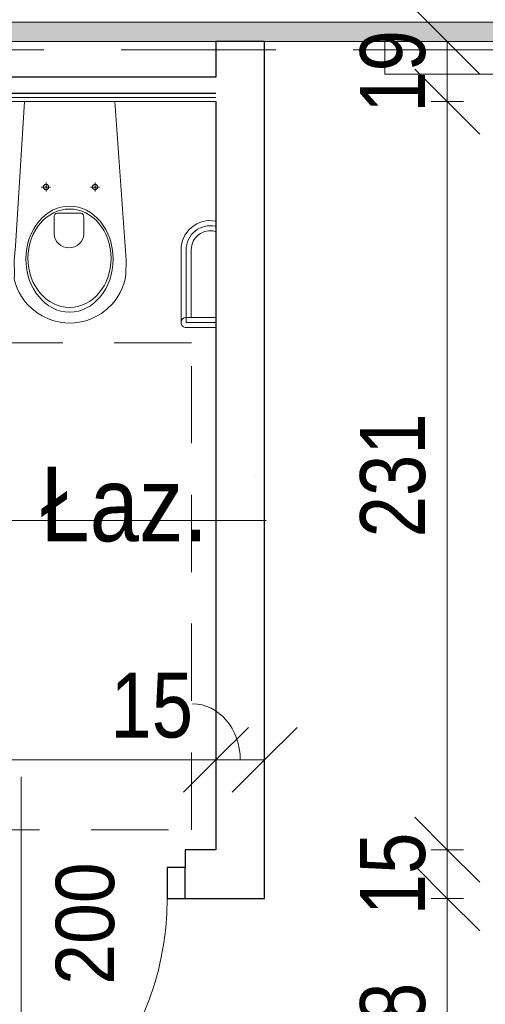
# Model space of a CAD drawing. Header units: centimetres. Extents: x -1631 to 21770, y -8842 to 3590.
# Tile 130 of 142: x 700 to 843, y 1542 to 1845. Entities that reach past the tile are written whole.
import ezdxf

# ---------------------------------------------------------------- set-up
doc = ezdxf.new("R2010")
doc.units = ezdxf.units.CM
doc.linetypes.add('Ponad', pattern=[39.688, 23.813, -15.875])
doc.linetypes.add('Ukryte', pattern=[71.438, 47.625, -23.813])
for name, color, linetype, lineweight in [('A-ANNO-DIMS', 211, 'Continuous', 13), ('A-ANNO-DIMS-100', 211, 'Continuous', 13), ('A-ANNO-NOTE', 131, 'Continuous', 9), ('A-AREA-IDEN', 2, 'Continuous', 13), ('A-DETL-GENF', 92, 'Continuous', 9), ('A-DETL-HDLN', 90, 'Ukryte', 9), ('A-DETL-MEDM', 33, 'Continuous', 13), ('A-DOOR', 31, 'Continuous', 13), ('A-FLOR-OVHD', 1, 'Ponad', 9), ('A-WALL', 113, 'Continuous', 13), ('A-WALL-FNSH', 113, 'Continuous', 13), ('A-WALL-PATT', 111, 'Continuous', 13), ('P-SANR-FIXT', 6, 'Continuous', 9), ('Q-SPCQ', 91, 'Continuous', 9)]:
    doc.layers.add(name, color=color, linetype=linetype, lineweight=lineweight)
doc.layers.add('E_oprawy', color=12, linetype='Continuous')
doc.styles.add('Arial', font='arial.ttf', dxfattribs={"width": 0.9, "height": 18})
doc.styles.add('Arial Narrow_5', font='ARIALN.TTF', dxfattribs={"height": 20})
doc.styles.add('Arial_11', font='arial.ttf', dxfattribs={"width": 0.85, "height": 23})
doc.dimstyles.new('Diagonal_1_100__0__wewnętrzne', dxfattribs={"dimscale": 30.48, "dimtxt": 20.468619, "dimasz": 0.656168, "dimexe": 0.164042, "dimexo": 0.0625, "dimgap": 0.032808, "dimtad": 1, "dimdec": 0, "dimdsep": 46, "dimtxsty": 'Arial Narrow_5', "dimblk1": 'OBLIQUE', "dimblk2": 'OBLIQUE', "dimsah": 1, "dimcen": 0.09, "dimazin": 0, "dimtfac": 1, "dimtdec": 4, "dimtix": 1, "dimtmove": 0, "dimatfit": 3, "dimfxl": 0, "dimtvp": 1, "dimtolj": 1, "dimtzin": 0, "dimarcsym": 0})
doc.dimstyles.new('Diagonal_1_100__0__wewnętrzne_1', dxfattribs={"dimscale": 30.48, "dimtxt": 20.468619, "dimasz": 0.656168, "dimexe": 0.164042, "dimexo": 0.0625, "dimgap": 0.032808, "dimtad": 1, "dimdec": 0, "dimdsep": 46, "dimtxsty": 'Arial Narrow_5', "dimblk1": 'OBLIQUE', "dimblk2": 'OBLIQUE', "dimsah": 1, "dimcen": 0.09, "dimazin": 0, "dimtfac": 1, "dimtdec": 4, "dimtix": 1, "dimtmove": 1, "dimatfit": 3, "dimfxl": 0, "dimtvp": 1, "dimtolj": 1, "dimtzin": 0, "dimarcsym": 0})

# ---------------------------------------------------------------- blocks, each defined once
blk = doc.blocks.new('DRZWI 1S - automatyczna etykieta - Drzwi 90 _łazienkowe_-2364279-6_piętro IV __13_80 m_ - stan projektowany')
at = {"layer": 'A-DETL-GENF'}
for p, q in [((-50.5, 7.5), (-50.5, -2)), ((-45, 7.5), (-50.5, 7.5)), ((-45, -2), (-45, 7.5)), ((50.5, 7.5), (45, 7.5)), ((45, 7.5), (45, -2)), ((50.5, -2), (50.5, 7.5)), ((-50.5, -2), (-45, -2)), ((45, -2), (50.5, -2))]:
    blk.add_line(p, q, dxfattribs=at)
at = {"layer": 'A-DETL-MEDM', "lineweight": 25}
for p, q in [((-45, 7.5), (-50.5, 7.5)), ((-50.5, 7.5), (-50.5, -2)), ((-45, -2), (-45, 7.5)), ((45, -2), (45, 7.5)), ((45, 7.5), (50.5, 7.5)), ((50.5, 7.5), (50.5, -2)), ((-50.5, -2), (-45, -2)), ((50.5, -2), (45, -2))]:
    blk.add_line(p, q, dxfattribs=at)
at = {"layer": 'A-DOOR'}
blk.add_line((45, 7.5), (45, 97.5), dxfattribs=at)
blk.add_arc((45, 7.5), 90, 90, 180, dxfattribs=at)
blk = doc.blocks.new('miska ustępowa dla N_35_5x54 wisząca koło narożna - Type 1-2357503-6_piętro IV __13_80 m_ - stan projektowany')
at = {"layer": 'P-SANR-FIXT'}
for p, q in [((44.09, 84.95), (44.09, 3.75)), ((47.21, 84.95), (47.21, 3.75)), ((-23.38, 73.37), (-32.54, 73.37)), ((-23.38, 71.81), (-32.54, 71.81)), ((-32.54, 70.25), (-23.38, 70.25)), ((-24.94, 49.38), (-24.94, 70.25)), ((-23.38, 49.38), (-23.38, 71.81)), ((-21.82, 49.38), (-21.82, 71.81)), ((2.75, 69.02), (4.01, 69.78)), ((4.01, 69.78), (6.13, 70.8)), ((6.13, 70.8), (7.56, 71.26)), ((7.56, 71.26), (9.56, 71.73)), ((9.56, 71.73), (11.02, 71.92)), ((11.02, 71.92), (12.5, 72)), ((12.5, 72), (13.98, 71.92)), ((13.98, 71.92), (15.44, 71.73)), ((15.44, 71.73), (17.44, 71.26)), ((17.44, 71.26), (18.87, 70.8)), ((18.87, 70.8), (20.99, 69.78)), ((20.99, 69.78), (22.25, 69.02)), ((-0.58, 66.14), (1.02, 67.71)), ((1.02, 67.71), (2.75, 69.02)), ((22.25, 69.02), (23.98, 67.71)), ((23.98, 67.71), (25.58, 66.14)), ((-3.07, 62.53), (-2.34, 63.8)), ((-2.34, 63.8), (-1.51, 65.01)), ((-1.51, 65.01), (-0.58, 66.14)), ((25.58, 66.14), (26.51, 65.01)), ((26.51, 65.01), (27.34, 63.8)), ((27.34, 63.8), (28.07, 62.53)), ((-4.19, 59.84), (-3.69, 61.21)), ((-3.69, 61.21), (-3.07, 62.53)), ((28.07, 62.53), (28.69, 61.21)), ((28.69, 61.21), (29.19, 59.84)), ((-4.82, 57.07), (-4.57, 58.43)), ((-4.57, 58.43), (-4.19, 59.84)), ((29.19, 59.84), (29.57, 58.43)), ((29.57, 58.43), (29.53, 57.07)), ((-4.88, 52.64), (-4.82, 57.07)), ((29.53, 57.07), (29.58, 52.64)), ((-4.56, 48.31), (-4.88, 52.64)), ((29.58, 52.64), (29.22, 48.31)), ((-1.4, 3.75), (-4.56, 48.31)), ((29.22, 48.31), (26.4, 3.75)), ((8.17, 39.35), (8.17, 44.47)), ((17.32, 44.47), (17.32, 39.35)), ((16.4, 38.08), (9.09, 38.08)), ((4.69, 28.65), (4.69, 31.45)), ((19.8, 28.65), (19.8, 31.45)), ((3.32, 30.06), (6.14, 30.06)), ((18.43, 30.06), (21.25, 30.06))]:
    blk.add_line(p, q, dxfattribs=at)
for centre in [(4.69, 30.06), (19.8, 30.06)]:
    blk.add_circle(centre, 0.825, dxfattribs=at)
for centre, radius, start, end in [((45.65, 84.95), 1.56, 0, 180), ((-23.38, 71.81), 1.56, 360, 90), ((-23.38, 71.81), 1.56, 270, 360), ((-30.79, 49.38), 5.85, 254.5618, 0), ((-30.79, 49.38), 7.41, 257.8673, 0), ((-30.79, 49.38), 8.97, 260.0004, 0), ((12.74, 44.25), 4.58, 2.8022, 177.1978), ((9.34, 39.23), 1.17, 174.1101, 257.7661), ((16.15, 39.23), 1.17, 282.2339, 5.8899)]:
    blk.add_arc(centre, radius, start, end, dxfattribs=at)
for centre, major_axis, ratio in [((12.55, 52.26), (0, 16.33), 0.823529), ((12.55, 52.01), (0, 15.16), 0.845174)]:
    blk.add_ellipse(centre, major_axis=major_axis, ratio=ratio, dxfattribs=at)
blk = doc.blocks.new('Panel Gazowo Oswietleniowy 2 - Type 1-2423792-6_piętro IV __13_80 m_ - stan projektowany')
at = {"layer": 'Q-SPCQ'}
for p, q in [((-112.5, 47.33), (-102.5, 47.33)), ((-107.5, 47.33), (-107.5, 37)), ((-99.33, 47.33), (-89.33, 47.33)), ((-94.33, 47.33), (-94.33, 37)), ((47.5, 47.33), (57.5, 47.33)), ((52.5, 47.33), (52.5, 37)), ((60.67, 47.33), (70.67, 47.33)), ((65.67, 47.33), (65.67, 37)), ((-79.82, 31.43), (-81.13, 30.12)), ((-74.88, 26.48), (-79.82, 31.43)), ((80.18, 31.43), (78.87, 30.12)), ((85.12, 26.48), (80.18, 31.43)), ((-73.64, 13), (-73.64, 23.5)), ((-66.13, 23.33), (-56.13, 23.33)), ((-61.13, 23.33), (-61.13, 13)), ((-52.67, 23.33), (-42.67, 23.33)), ((-47.67, 23.33), (-47.67, 13)), ((-39.5, 23.33), (-29.5, 23.33)), ((-34.5, 23.33), (-34.5, 13)), ((86.36, 13), (86.36, 23.5)), ((93.87, 23.33), (103.87, 23.33)), ((98.87, 23.33), (98.87, 13)), ((107.33, 23.33), (117.33, 23.33)), ((112.33, 23.33), (112.33, 13)), ((120.5, 23.33), (130.5, 23.33)), ((125.5, 23.33), (125.5, 13)), ((-157.5, 3), (-157.5, 13)), ((-157.5, 13), (182.5, 13)), ((182.5, 13), (182.5, 3))]:
    blk.add_line(p, q, dxfattribs=at)
for centre in [(-73.64, 25.25), (86.36, 25.25)]:
    blk.add_circle(centre, 1.75, dxfattribs=at)
for centre, end in [((-107.5, 52.33), 0), ((-94.33, 52.33), 0), ((52.5, 52.33), 0), ((65.67, 52.33), 0), ((-61.13, 28.33), 360), ((-47.67, 28.33), 360), ((-34.5, 28.33), 360), ((98.87, 28.33), 360), ((112.33, 28.33), 360), ((125.5, 28.33), 360)]:
    blk.add_arc(centre, 5, 180, end, dxfattribs=at)
blk = doc.blocks.new('DIMBLOCK53-6_piętro IV __13_80 m_ - stan projektowany')
at = {"layer": 'A-ANNO-DIMS-100', "transparency": 16777216}
for p, q in [((831.65, 1574.33), (821.65, 1584.33)), ((826.65, 1574.33), (836.65, 1574.33)), ((831.65, 1574.33), (826.65, 1574.33)), ((831.65, 1496.83), (831.65, 1574.33)), ((831.65, 1574.33), (841.65, 1564.33)), ((831.65, 1496.83), (821.65, 1506.83)), ((826.65, 1496.83), (836.65, 1496.83)), ((831.65, 1496.83), (826.65, 1496.83)), ((831.65, 1496.83), (841.65, 1486.83))]:
    blk.add_line(p, q, dxfattribs=at)
at = {"layer": 'A-ANNO-DIMS-100', "color": 0, "transparency": 16777216, "insert": (804.8, 1522.9), "char_height": 20, "width": 30.4105, "attachment_point": 1, "rotation": 90, "line_spacing_factor": 0.974696, "style": 'Arial Narrow_5'}
blk.add_mtext('78', dxfattribs=at)
blk = doc.blocks.new('_Oblique')
at = {"color": 0, "linetype": 'ByBlock', "lineweight": -2}
blk.add_line((-0.5, -0.5), (0.5, 0.5), dxfattribs=at)
blk = doc.blocks.new('DIMBLOCK54-6_piętro IV __13_80 m_ - stan projektowany')
at = {"layer": 'A-ANNO-DIMS-100', "transparency": 16777216}
for p, q in [((831.65, 1589.33), (821.65, 1599.33)), ((826.65, 1589.33), (836.65, 1589.33)), ((831.65, 1589.33), (826.65, 1589.33)), ((831.65, 1574.33), (831.65, 1589.33)), ((831.65, 1589.33), (841.65, 1579.33)), ((831.65, 1574.33), (821.65, 1584.33)), ((826.65, 1574.33), (836.65, 1574.33)), ((831.65, 1574.33), (826.65, 1574.33)), ((831.65, 1574.33), (841.65, 1564.33))]:
    blk.add_line(p, q, dxfattribs=at)
at = {"layer": 'A-ANNO-DIMS-100', "color": 0, "transparency": 16777216, "insert": (804.8, 1569.15), "char_height": 20, "width": 30.4105, "attachment_point": 1, "rotation": 90, "line_spacing_factor": 0.974696, "style": 'Arial Narrow_5'}
blk.add_mtext('15', dxfattribs=at)
blk = doc.blocks.new('DIMBLOCK55-6_piętro IV __13_80 m_ - stan projektowany')
at = {"layer": 'A-ANNO-DIMS-100', "transparency": 16777216}
for p, q in [((831.65, 1819.83), (821.65, 1829.83)), ((826.65, 1819.83), (836.65, 1819.83)), ((831.65, 1819.83), (826.65, 1819.83)), ((831.65, 1589.33), (831.65, 1819.83)), ((831.65, 1819.83), (841.65, 1809.83)), ((831.65, 1589.33), (821.65, 1599.33)), ((826.65, 1589.33), (836.65, 1589.33)), ((831.65, 1589.33), (826.65, 1589.33)), ((831.65, 1589.33), (841.65, 1579.33))]:
    blk.add_line(p, q, dxfattribs=at)
at = {"layer": 'A-ANNO-DIMS-100', "color": 0, "transparency": 16777216, "insert": (804.8, 1685.57), "char_height": 20, "width": 45.6158, "attachment_point": 1, "rotation": 90, "line_spacing_factor": 0.974696, "style": 'Arial Narrow_5'}
blk.add_mtext('231', dxfattribs=at)
blk = doc.blocks.new('DIMBLOCK56-6_piętro IV __13_80 m_ - stan projektowany')
at = {"layer": 'A-ANNO-DIMS-100', "transparency": 16777216}
for p, q in [((831.65, 1838.33), (821.65, 1848.33)), ((826.65, 1838.33), (836.65, 1838.33)), ((831.65, 1838.33), (826.65, 1838.33)), ((831.65, 1819.83), (831.65, 1838.33)), ((831.65, 1838.33), (841.65, 1828.33)), ((831.65, 1819.83), (821.65, 1829.83)), ((826.65, 1819.83), (836.65, 1819.83)), ((831.65, 1819.83), (826.65, 1819.83)), ((831.65, 1819.83), (841.65, 1809.83))]:
    blk.add_line(p, q, dxfattribs=at)
at = {"layer": 'A-ANNO-DIMS-100', "color": 0, "transparency": 16777216, "insert": (804.8, 1816.4), "char_height": 20, "width": 30.4105, "attachment_point": 1, "rotation": 90, "line_spacing_factor": 0.974696, "style": 'Arial Narrow_5'}
blk.add_mtext('19', dxfattribs=at)
blk = doc.blocks.new('DIMBLOCK57-6_piętro IV __13_80 m_ - stan projektowany')
at = {"layer": 'A-ANNO-DIMS-100', "transparency": 16777216}
for p, q in [((760.38, 1617.05), (770.38, 1627.05)), ((775.38, 1617.05), (785.38, 1627.05)), ((760.38, 1612.05), (760.38, 1622.05)), ((775.38, 1612.05), (775.38, 1622.05)), ((760.38, 1617.05), (750.38, 1607.05)), ((775.38, 1617.05), (760.38, 1617.05)), ((760.38, 1617.05), (760.38, 1612.05)), ((775.38, 1617.05), (765.38, 1607.05)), ((775.38, 1617.05), (775.38, 1612.05))]:
    blk.add_line(p, q, dxfattribs=at)
blk.add_ellipse((753.2, 1617.05), major_axis=(0, 17.24), ratio=0.851051, start_param=4.712389, end_param=6.283185, dxfattribs=at)
at = {"layer": 'A-ANNO-DIMS-100', "color": 0, "transparency": 16777216, "insert": (727.86, 1643.9), "char_height": 20, "width": 30.4105, "attachment_point": 1, "line_spacing_factor": 0.974696, "style": 'Arial Narrow_5'}
blk.add_mtext('15', dxfattribs=at)
blk = doc.blocks.new('DIMBLOCK58-6_piętro IV __13_80 m_ - stan projektowany')
at = {"layer": 'A-ANNO-DIMS-100', "transparency": 16777216}
for p, q in [((542.38, 1617.05), (552.38, 1627.05)), ((760.38, 1617.05), (770.38, 1627.05)), ((542.38, 1612.05), (542.38, 1622.05)), ((760.38, 1612.05), (760.38, 1622.05)), ((542.38, 1617.05), (532.38, 1607.05)), ((760.38, 1617.05), (542.38, 1617.05)), ((542.38, 1617.05), (542.38, 1612.05)), ((760.38, 1617.05), (750.38, 1607.05)), ((760.38, 1617.05), (760.38, 1612.05))]:
    blk.add_line(p, q, dxfattribs=at)
at = {"layer": 'A-ANNO-DIMS-100', "color": 0, "transparency": 16777216, "insert": (632.37, 1643.9), "char_height": 20, "width": 45.6158, "attachment_point": 1, "line_spacing_factor": 0.974696, "style": 'Arial Narrow_5'}
blk.add_mtext('218', dxfattribs=at)
blk = doc.blocks.new('METKA_POMIESZCZENIA2 - Rozbudowana krótka - bez ramki-2403173-6_piętro IV __13_80 m_ - stan projektowany')
at = {"layer": 'A-AREA-IDEN'}
for p, q in [((0, 0.425), (0, 0)), ((0.0976, 0), (-0.8, 0)), ((-0.8, 0), (0.8, 0)), ((0, 0), (0, -0.425))]:
    blk.add_line(p, q, dxfattribs=at)
blk = doc.blocks.new('MKN1')
at = {"layer": 'E_oprawy', "linetype": 'ByBlock'}
for points in [[(9572.75, 390.73), (9572.75, 357.13), (9606.35, 357.13), (9606.35, 390.73)], [(9573.55, 389.92), (9573.55, 357.92), (9605.55, 357.92), (9605.55, 389.92)]]:
    blk.add_lwpolyline(points, close=True, dxfattribs=at)
for centre in [(9589.55, 373.92), (9710.84, 373.92)]:
    blk.add_circle(centre, 0.01, dxfattribs=at)
at = {"layer": 'E_oprawy', "color": 4, "linetype": 'ByBlock', "insert": (9589.85, 385.97), "char_height": 0.2, "width": 42.2965, "attachment_point": 1}
blk.add_mtext('{\\fArial|b0|i0|c0|p0;\\H60x;MKN1}', dxfattribs=at)

msp = doc.modelspace()

# ---------------------------------------------------------------- hatches: boundary and pattern name
at = {"layer": 'A-WALL-PATT'}
msp.add_hatch(color=9, dxfattribs=at).paths.add_polyline_path([(1172.38, 1838.33), (1172.38, 1844.33), (602.38, 1844.33), (602.38, 1838.33), (1100.2, 1838.33)], flags=0)

# ---------------------------------------------------------------- linework, layer by layer
at = {"layer": 'A-ANNO-NOTE', "lineweight": 13}
msp.add_line((700.38, 1611.83), (700.38, 1521.83), dxfattribs=at)
msp.add_line((700.38, 1611.83), (700.38, 1521.83), dxfattribs=at)
at = {"layer": 'A-DETL-HDLN'}
msp.add_line((-1197.62, 1835.83), (1172.38, 1835.83), dxfattribs=at)
at = {"layer": 'A-FLOR-OVHD'}
for p, q in [((752.87, 1745.5), (602.87, 1745.5)), ((752.87, 1595.5), (752.87, 1745.5)), ((602.87, 1595.5), (752.87, 1595.5))]:
    msp.add_line(p, q, dxfattribs=at)
at = {"layer": 'A-WALL', "lineweight": 9}
for p, q in [((1172.38, 1844.33), (602.38, 1844.33)), ((602.38, 1838.33), (1172.38, 1838.33))]:
    msp.add_line(p, q, dxfattribs=at)
at = {"layer": 'A-WALL', "color": 7, "lineweight": 25}
for p, q in [((760.38, 1838.33), (760.38, 1827.33)), ((775.38, 1838.33), (760.38, 1838.33)), ((775.38, 1574.33), (775.38, 1838.33)), ((760.38, 1827.33), (542.38, 1827.33)), ((760.38, 1822.33), (542.38, 1822.33)), ((760.38, 1819.83), (760.38, 1589.33)), ((760.38, 1589.33), (750.88, 1589.33)), ((750.88, 1589.33), (750.88, 1583.83)), ((750.88, 1574.33), (775.38, 1574.33))]:
    msp.add_line(p, q, dxfattribs=at)
at = {"layer": 'A-WALL'}
msp.add_line((760.38, 1821.08), (542.38, 1821.08), dxfattribs=at)
at = {"layer": 'A-WALL-FNSH', "color": 250, "lineweight": 9}
msp.add_line((542.38, 1819.83), (760.38, 1819.83), dxfattribs=at)

# ---------------------------------------------------------------- block references
at = {"layer": 'A-AREA-IDEN', "xscale": 99.99999999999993, "yscale": 99.99999999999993, "zscale": 99.99999999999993}
msp.add_blockref('METKA_POMIESZCZENIA2 - Rozbudowana krótka - bez ramki-2403173-6_piętro IV __13_80 m_ - stan projektowany', (695.87, 1690.82), dxfattribs=at)
at = {"layer": 'A-DOOR', "rotation": 180}
msp.add_blockref('DRZWI 1S - automatyczna etykieta - Drzwi 90 _łazienkowe_-2364279-6_piętro IV __13_80 m_ - stan projektowany', (700.38, 1581.83), dxfattribs=at)
at = {"layer": 'E_oprawy', "linetype": 'ByBlock'}
msp.add_blockref('MKN1', (-8938.17, 1330.65), dxfattribs=at)
at = {"layer": 'P-SANR-FIXT', "rotation": 180}
msp.add_blockref('miska ustępowa dla N_35_5x54 wisząca koło narożna - Type 1-2357503-6_piętro IV __13_80 m_ - stan projektowany', (727.83, 1823.58), dxfattribs=at)
at = {"layer": 'Q-SPCQ', "rotation": 180}
msp.add_blockref('Panel Gazowo Oswietleniowy 2 - Type 1-2423792-6_piętro IV __13_80 m_ - stan projektowany', (994.88, 1841.33), dxfattribs=at)

# ---------------------------------------------------------------- texts
at = {"layer": 'A-ANNO-NOTE', "lineweight": 211, "insert": (720.14, 1566.59), "char_height": 18, "width": 38.07, "attachment_point": 5, "rotation": 90, "line_spacing_factor": 0.936439, "style": 'Arial'}
msp.add_mtext('\\pxqc,t6.35,12.7,19.05,25.4,31.75,38.1,44.45,50.8,57.15,63.5,69.85,76.2,82.55,88.9,95.25,101.6,107.95,114.3,120.65,127,133.35,139.7,146.05,152.4,158.75,165.1,171.45,177.8,184.15,190.5,196.85,203.2;{200}', dxfattribs=at)
msp.add_mtext('\\pxqc,t6.35,12.7,19.05,25.4,31.75,38.1,44.45,50.8,57.15,63.5,69.85,76.2,82.55,88.9,95.25,101.6,107.95,114.3,120.65,127,133.35,139.7,146.05,152.4,158.75,165.1,171.45,177.8,184.15,190.5,196.85,203.2;{200}', dxfattribs=at)
at = {"layer": 'A-AREA-IDEN', "insert": (706.3, 1684.04), "char_height": 23, "width": 51.765, "attachment_point": 7, "line_spacing_factor": 0.936439, "style": 'Arial_11'}
msp.add_mtext('\\pt84.99995,169.9999,255.00008,340.00003,424.99998,509.99993,595.00011,680.00006,765.00001,849.99996,934.99991,1020.00009,1105.00004,1189.99999,1274.99994,1359.99989,1445.00007,1530.00002,1614.99997,1699.99992,1785.0001,1870.00005,1955,2039.99995,2124.9999,2210.00008,2295.00003,2379.99998,2464.99993,2550.00011,2635.00006,2720.00001;Łaz.', dxfattribs=at)

# ---------------------------------------------------------------- dimensions: what is measured, and where the dimension line sits
at = {"layer": 'A-ANNO-DIMS'}
for base, p1, p2, override, picture, middle in [((831.65060747, 1838.32555458), (826.65060747, 1819.82555458), (826.65060747, 1838.32555458), {"dimpost": '<>', "dimfxl": 18.5}, 'DIMBLOCK56-6_piętro IV __13_80 m_ - stan projektowany', (820.43914765, 1829.07555458)), ((831.65060747, 1819.82555458), (826.65060747, 1589.32555458), (826.65060747, 1819.82555458), {"dimpost": '<>', "dimfxl": 230.5}, 'DIMBLOCK55-6_piętro IV __13_80 m_ - stan projektowany', (820.43914765, 1704.57555458)), ((831.65, 1589.33), (826.65, 1574.33), (826.65, 1589.33), {"dimpost": '<>', "dimfxl": 15}, 'DIMBLOCK54-6_piętro IV __13_80 m_ - stan projektowany', (820.44, 1581.83)), ((831.65060747, 1574.32555458), (826.65060747, 1496.82555458), (826.65060747, 1574.32555458), {"dimpost": '<>', "dimfxl": 77.5}, 'DIMBLOCK53-6_piętro IV __13_80 m_ - stan projektowany', (820.43914765, 1535.57555458))]:
    dim = msp.add_linear_dim(base=base, p1=p1, p2=p2, angle=90, dimstyle='Diagonal_1_100__0__wewnętrzne', override=override, dxfattribs=at)
    dim.commit()
    dim.dimension.update_dxf_attribs({"geometry": picture, "text_midpoint": middle})
dim = msp.add_linear_dim(base=(542.38, 1617.05), p1=(760.38, 1612.05), p2=(542.38, 1612.05), dimstyle='Diagonal_1_100__0__wewnętrzne', override={"dimpost": '<>', "dimfxl": 218}, dxfattribs=at)
dim.commit()
dim.dimension.update_dxf_attribs({"geometry": 'DIMBLOCK58-6_piętro IV __13_80 m_ - stan projektowany', "text_midpoint": (651.38, 1628.26)})
dim = msp.add_linear_dim(base=(760.38, 1617.05), p1=(775.38, 1612.05), p2=(760.38, 1612.05), dimstyle='Diagonal_1_100__0__wewnętrzne_1', override={"dimpost": '<>', "dimfxl": 15}, dxfattribs=at)
dim.commit()
dim.dimension.update_dxf_attribs({"geometry": 'DIMBLOCK57-6_piętro IV __13_80 m_ - stan projektowany', "text_midpoint": (743.06, 1630.56), "dimtype": 160, "text_rotation": 360})

doc.saveas('drawing.dxf')
